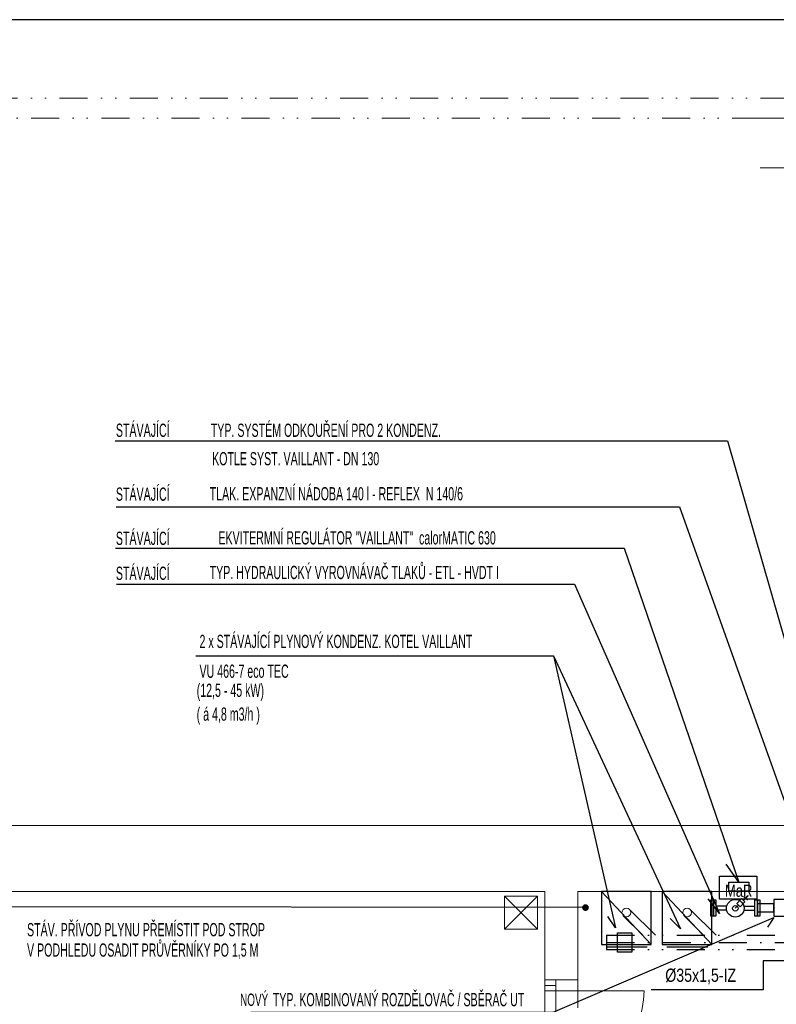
# Model space of a CAD drawing. Header units: millimetres. Extents: x 2424458 to 5109721, y -2781114 to -1335434.
# Tile 12 of 59: x 2471045 to 2477900, y -1413200 to -1404277. Entities that reach past the tile are written whole.
import ezdxf
from ezdxf.enums import TextEntityAlignment as Align

# ---------------------------------------------------------------- set-up
doc = ezdxf.new("R2010")
doc.units = ezdxf.units.MM
doc.header["$LTSCALE"] = 20
doc.header["$MEASUREMENT"] = 0
for name, pattern in [('DASHDOT', [25.4, 12.7, -6.35, 0, -6.35]), ('DIVIDE', [31.75, 12.7, -6.35, 0, -6.35, 0, -6.35]), ('JIS_09_15', [300, 150, -50, 0, -50, 0, -50]), ('ČERCHOVANÁ', [25.4, 12.7, -6.35, 0, -6.35])]:
    doc.linetypes.add(name, pattern=pattern)
for name, color, linetype in [('ARMATURY', 2, 'Continuous'), ('CKBE0_12Y', 3, 'Continuous'), ('KOTELNA', 5, 'Continuous'), ('KOTLE', 4, 'Continuous'), ('KOTY', 2, 'Continuous'), ('PLYN', 4, 'Continuous'), ('slepak nový', 252, 'Continuous'), ('TZB_TOP rozvody', 6, 'Continuous'), ('UT', 6, 'Continuous'), ('VNITŘVODA', 30, 'ČERCHOVANÁ')]:
    doc.layers.add(name, color=color, linetype=linetype)
doc.layers.add('Rámečky', color=7, linetype='Continuous', lineweight=25)
doc.styles.add('ROMAN', font='ic-romans.shx')
doc.styles.add('ROMANS', font='ic-romans.shx', dxfattribs={"width": 0.8})
doc.linetypes.add('PLYN_ROZVOD', pattern='A,35,-15,[127,cadkon.shx,S=5,R=0,X=0,Y=0],-15', length=65)

# ---------------------------------------------------------------- blocks, each defined once
blk = doc.blocks.new('*U727', base_point=(31500, 0))
at = {"layer": 'Rámečky', "linetype": 'Continuous'}
blk.add_line((31500, 14850), (0, 14850), dxfattribs=at)
blk = doc.blocks.new('B')
at = {"layer": 'TZB_TOP rozvody', "lineweight": -3, "ltscale": 200}
blk.add_hatch(color=3, dxfattribs=at).paths.add_polyline_path([(32.4, 1.9, 1), (-28.8, 1.9, 1)])
blk.add_hatch(color=3, dxfattribs=at).paths.add_polyline_path([(32.4, 1.9, 1), (-28.8, 1.9, 1)])

msp = doc.modelspace()

# ---------------------------------------------------------------- linework, layer by layer
at = {"color": 7}
for points in [[(2477572.4, -1412316.6), (2477542.3, -1412286.5), (2477586, -1412242.9), (2477616, -1412272.9)], [(2477601, -1412257.9), (2477602.3, -1412259.3), (2477644.6, -1412217), (2477643.3, -1412215.6)], [(2477637.8, -1412256.6), (2477603.7, -1412222.4), (2477603.7, -1412222.4), (2477637.8, -1412256.6)], [(2477557.3, -1412301.6), (2477557.3, -1412301.6), (2477528.7, -1412330.2), (2477528.7, -1412330.2)]]:
    msp.add_lwpolyline(points, close=True, dxfattribs=at)
msp.add_circle((2477528.7, -1412330.2), 24.8, dxfattribs=at)
at = {"layer": 'ARMATURY', "linetype": 'DIVIDE', "ltscale": 100}
for p, q in [((2476570.6, -1412340.4), (2476804.6, -1412574.4)), ((2477120.6, -1412340.4), (2477354.6, -1412574.4)), ((2476514, -1412397), (2476691.4, -1412574.4)), ((2477064, -1412397), (2477241.4, -1412574.4)), ((2476362.5, -1412574.4), (2476362.5, -1412704.4))]:
    msp.add_line(p, q, dxfattribs=at)
at = {"layer": 'ARMATURY', "linetype": 'DIVIDE'}
for p, q in [((2476362.5, -1412574.4), (2478414.8, -1412574.4)), ((2476362.5, -1412704.4), (2478544.8, -1412704.4))]:
    msp.add_line(p, q, dxfattribs=at)
at = {"layer": 'ARMATURY', "linetype": 'DASHDOT'}
msp.add_line((2476362.5, -1412639.4), (2478479.8, -1412639.4), dxfattribs=at)
at = {"layer": 'ARMATURY', "ltscale": 0.2}
for points in [[(2477384.8, -1412038.7), (2477723.5, -1412038.7), (2477723.5, -1412246.3), (2477384.8, -1412246.3)], [(2477470.6, -1412092.9), (2477651.2, -1412092.9), (2477651.2, -1412174.1), (2477470.6, -1412174.1)]]:
    msp.add_lwpolyline(points, close=True, dxfattribs=at)
at = {"layer": 'ARMATURY', "linetype": 'DIVIDE', "ltscale": 100}
msp.add_lwpolyline([(2476461.5, -1412552.9), (2476591.6, -1412552.9), (2476591.6, -1412726.7), (2476461.5, -1412726.7)], close=True, dxfattribs=at)
at = {"layer": 'ARMATURY', "lineweight": 0}
for centre in [(2476542.1, -1412368.5), (2477092.1, -1412368.5)]:
    msp.add_circle(centre, 40, dxfattribs=at)
at = {"layer": 'KOTELNA', "color": 3, "linetype": 'Continuous'}
for p, q in [((2476317.1, -1412178.5), (2476767.1, -1412658.5)), ((2476867.1, -1412178.5), (2477317.1, -1412658.5)), ((2477448.7, -1412310), (2477351.9, -1412310)), ((2477448.7, -1412345.9), (2477351.9, -1412345.9)), ((2477608.7, -1412310), (2477705.5, -1412310)), ((2477608.7, -1412345.9), (2477705.5, -1412345.9)), ((2476730.2, -1412682.2), (2476359.6, -1412682.2)), ((2477280.2, -1412682.2), (2476909.6, -1412682.2))]:
    msp.add_line(p, q, dxfattribs=at)
for points in [[(2476317.1, -1412178.5), (2476317.1, -1412658.5), (2476767.1, -1412658.5), (2476767.1, -1412178.5)], [(2476867.1, -1412178.5), (2476867.1, -1412658.5), (2477317.1, -1412658.5), (2477317.1, -1412178.5)], [(2477308.2, -1412252.3), (2477330.7, -1412252.3), (2477330.7, -1412401.7), (2477308.2, -1412401.7)], [(2477330.7, -1412252.3), (2477353.2, -1412252.3), (2477353.2, -1412401.7), (2477330.7, -1412401.7)], [(2477706.3, -1412252.3), (2477728.7, -1412252.3), (2477728.7, -1412401.7), (2477706.3, -1412401.7)]]:
    msp.add_lwpolyline(points, close=True, dxfattribs=at)
msp.add_circle((2477528.7, -1412330.2), 80, dxfattribs=at)
at = {"layer": 'KOTLE'}
for points in [[(2477728.7, -1412252.3), (2477751.2, -1412252.3), (2477751.2, -1412401.7), (2477728.7, -1412401.7)], [(2477878.7, -1412250.9), (2477878.7, -1412400.9), (2479380, -1412400.9), (2479380, -1412250.9)], [(2477728.7, -1412363.4), (2477878.7, -1412363.4), (2477878.7, -1412288.4), (2477728.7, -1412288.4)]]:
    msp.add_lwpolyline(points, close=True, dxfattribs=at)
at = {"layer": 'KOTY', "color": 7, "linetype": 'Continuous'}
msp.add_line((2472639.4, -1410042.3), (2475881.6, -1410042.3), dxfattribs=at)
at = {"layer": 'KOTY', "linetype": 'Continuous', "lineweight": -3}
for p, q in [((2478200, -1412806.4), (2477781.3, -1412806.4)), ((2477781.3, -1412806.4), (2477781.3, -1413069.3)), ((2477781.3, -1413069.3), (2476767.5, -1413069.3))]:
    msp.add_line(p, q, dxfattribs=at)
at = {"layer": 'KOTY', "color": 7, "linetype": 'Continuous'}
for points in [[(2471909.8, -1408092), (2477458.9, -1408092), (2478556.7, -1411920)], [(2471919.9, -1408693.1), (2477024.5, -1408693.1), (2478390.7, -1412529.3), (2478250, -1412388.6)], [(2471911.3, -1409066.9), (2476521, -1409066.9), (2477560.9, -1412092.9), (2477447.2, -1411929.3)], [(2471920.5, -1409391.2), (2476072.6, -1409391.2), (2477384.5, -1412377.5), (2477282.3, -1412243.5)], [(2475881.6, -1410042.3), (2477032.4, -1412515.2), (2476938.7, -1412421.5)], [(2475881.6, -1410042.3), (2476442.1, -1412508.4), (2476375.2, -1412404.1)]]:
    msp.add_lwpolyline(points, dxfattribs=at)
at = {"layer": 'KOTY', "color": 7}
msp.add_lwpolyline([(2473140.1, -1413272.4), (2475877, -1413272.4), (2477878.7, -1412412.6), (2477819.6, -1412499.8)], dxfattribs=at)
at = {"layer": 'PLYN', "linetype": 'PLYN_ROZVOD', "lineweight": -3, "ltscale": 0.7}
msp.add_line((2476169.5, -1412322), (2469250.9, -1412314.5), dxfattribs=at)
at = {"layer": 'slepak nový', "linetype": 'DIVIDE', "lineweight": 13}
for p, q in [((2478647.5, -1404988.5), (2469302.5, -1404988.5)), ((2477755.2, -1405168.5), (2469122.5, -1405168.5)), ((2476102.5, -1412978.5), (2476102.5, -1413978.5))]:
    msp.add_line(p, q, dxfattribs=at)
at = {"layer": 'slepak nový', "linetype": 'Continuous', "lineweight": 13}
for p, q in [((2477755.2, -1405168.5), (2479807.5, -1405168.5)), ((2477977.5, -1405618.5), (2477755.2, -1405618.5)), ((2469122.5, -1411578.5), (2477977.5, -1411578.5)), ((2469122.5, -1412178.5), (2475802.5, -1412178.5)), ((2475802.5, -1412978.5), (2475802.5, -1412178.5)), ((2476102.5, -1412178.5), (2479552.5, -1412178.5)), ((2476102.5, -1412978.5), (2476102.5, -1412178.5)), ((2475802.5, -1413028.5), (2475802.5, -1412978.5)), ((2475802.5, -1412978.5), (2476102.5, -1412978.5)), ((2475902.5, -1413028.5), (2475902.5, -1412978.5)), ((2475902.5, -1413028.5), (2475802.5, -1413028.5)), ((2475802.5, -1413028.5), (2475802.5, -1413928.5)), ((2475902.5, -1413028.5), (2475902.5, -1413928.5)), ((2475802.5, -1413078.5), (2475902.5, -1413078.5)), ((2475902.5, -1413078.5), (2476702.5, -1413078.5))]:
    msp.add_line(p, q, dxfattribs=at)
at = {"layer": 'slepak nový', "linetype": 'JIS_09_15', "lineweight": 13}
for p, q in [((2475436.1, -1412219.1), (2475736.1, -1412219.1)), ((2475436.1, -1412519.1), (2475436.1, -1412219.1)), ((2475736.1, -1412519.1), (2475436.1, -1412219.1)), ((2475736.1, -1412219.1), (2475436.1, -1412519.1)), ((2475736.1, -1412219.1), (2475736.1, -1412519.1)), ((2475736.1, -1412519.1), (2475436.1, -1412519.1))]:
    msp.add_line(p, q, dxfattribs=at)
at = {"layer": 'slepak nový', "linetype": 'Continuous', "lineweight": 13}
msp.add_arc((2475902.5, -1413078.5), 800, 270, 0, dxfattribs=at)

# ---------------------------------------------------------------- block references
at = {"layer": 'Rámečky'}
msp.add_blockref('*U727', (2499379.5, -1419126.6), dxfattribs=at)
at = {"layer": 'UT', "lineweight": -3, "xscale": -1, "rotation": 180}
msp.add_blockref('B', (2476169.5, -1412322), dxfattribs=at)

# ---------------------------------------------------------------- texts
at = {"layer": 'CKBE0_12Y', "style": 'ROMANS', "width": 0.8}
msp.add_text('MaR', height=110, dxfattribs=at).set_placement((2477435.2, -1412258.9), align=Align.BOTTOM_LEFT)
at = {"layer": 'KOTY', "lineweight": -3, "insert": (2477215.2, -1412947.9), "char_height": 120, "attachment_point": 5, "style": 'ROMANS'}
msp.add_mtext('%%c35x1,5-IZ', dxfattribs=at)
at = {"layer": 'VNITŘVODA', "color": 3, "style": 'ROMAN', "width": 0.6}
for s, height, p in [('STÁVAJÍCÍ ', 120, (2471916.3, -1408093.6)), ('TYP. SYSTÉM ODKOUŘENÍ PRO 2 KONDENZ.', 120, (2472776.1, -1408093.7)), ('KOTLE SYST. VAILLANT - DN 130', 120, (2472788.1, -1408351.2)), ('STÁVAJÍCÍ ', 120, (2471916.3, -1408672.7)), ('TLAK. EXPANZNÍ NÁDOBA 140 l - REFLEX  N 140/6', 120, (2472766.2, -1408669.1)), ('STÁVAJÍCÍ ', 120, (2471916.3, -1409072.9)), ('EKVITERMNÍ REGULÁTOR "VAILLANT"  calorMATIC 630', 120, (2472845.2, -1409068.6)), ('STÁVAJÍCÍ ', 120, (2471916.3, -1409389.7)), ('TYP. HYDRAULICKÝ VYROVNÁVAČ TLAKŮ - ETL - HVDT I', 120, (2472765.8, -1409382.6)), ('2 x STÁVAJÍCÍ PLYNOVÝ KONDENZ. KOTEL VAILLANT', 120, (2472674, -1410007.3)), ('VU 466-7 eco TEC', 120, (2472674, -1410277.4)), ('(12,5 - 45 kW)', 120, (2472648.5, -1410450.3)), ('( á 4,8 m3/h )', 120, (2472648.5, -1410666)), ('STÁV. PŘÍVOD PLYNU PŘEMÍSTIT POD STROP', 120, (2471111, -1412619.8)), ('V PODHLEDU OSADIT PRŮVĚRNÍKY PO 1,5 M', 120, (2471111, -1412804.6)), ('NOVÝ', 112, (2473041.7, -1413248.6)), ('TYP. KOMBINOVANÝ ROZDĚLOVAČ / SBĚRAČ UT ', 120, (2473337.8, -1413254))]:
    msp.add_text(s, height=height, dxfattribs=at).set_placement(p, align=Align.BOTTOM_LEFT)

doc.saveas('drawing.dxf')
